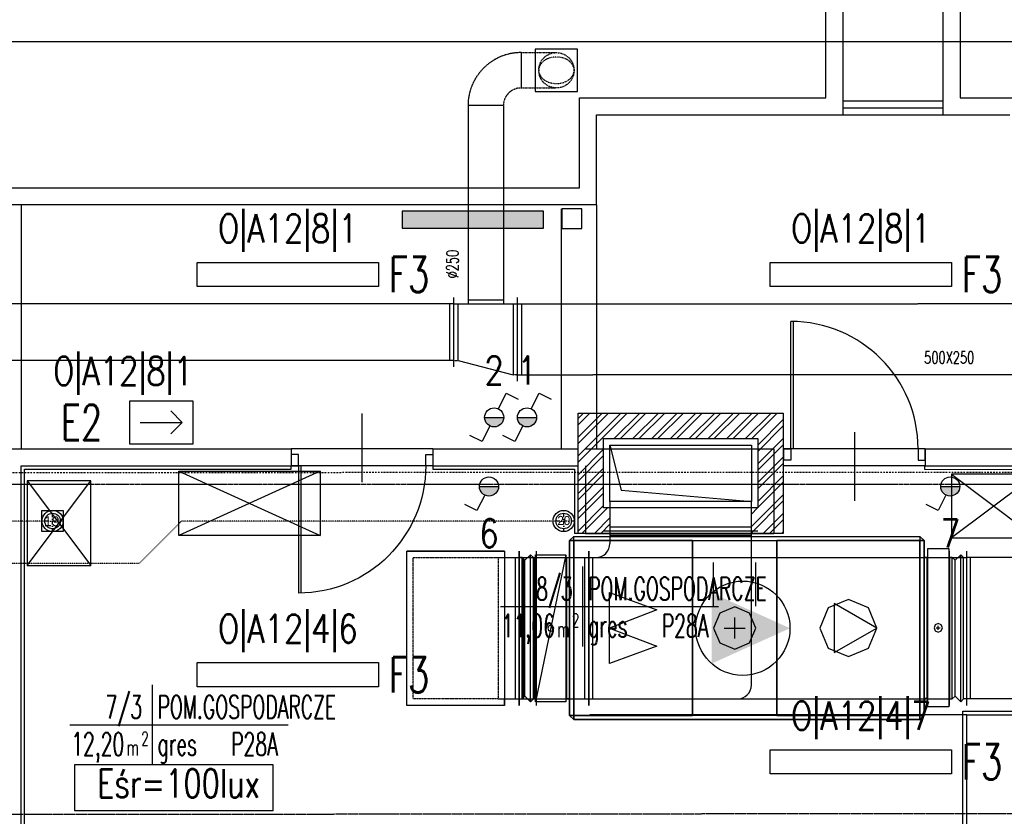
# Model space of a CAD drawing. Header units: inches. Extents: x -281236 to -70395, y 38777 to 102341.
# Tile 207 of 244: x -140723 to -140027, y 69366 to 69929. Entities that reach past the tile are written whole.
import ezdxf
from ezdxf.enums import TextEntityAlignment as Align

# ---------------------------------------------------------------- set-up
doc = ezdxf.new("R2010")
doc.units = ezdxf.units.IN
doc.header["$MEASUREMENT"] = 0
for name, pattern in [('00-inst$0$DASHDOT', [1, 0.5, -0.25, 0, -0.25]), ('CENTER', [2, 1.25, -0.25, 0.25, -0.25]), ('DASHDOT', [1, 0.5, -0.25, 0, -0.25]), ('DASHED', [0.75, 0.5, -0.25]), ('DASHED2', [0.375, 0.25, -0.125])]:
    doc.linetypes.add(name, pattern=pattern)
doc.layers.get('0').update_dxf_attribs({"color": 101})
for name, color, linetype in [('Drz---drzwi', 5, 'Continuous'), ('E-90', 6, 'Continuous'), ('E-OPIS-POM', 6, 'Continuous'), ('E35', 6, 'Continuous'), ('E50', 3, 'Continuous'), ('Ins-kan', 54, 'Continuous'), ('Ins-went', 141, 'Continuous'), ('Os-osie glowne', 8, 'CENTER'), ('piony_K_nr', 240, 'Continuous'), ('PULAYER0', 1, 'Continuous'), ('PULAYER1', 7, 'Continuous'), ('Sc-cegla pelna', 32, 'Continuous'), ('Sc-cegla pelna-hatch', 8, 'Continuous'), ('Sc-drewno', 22, 'Continuous'), ('Sc-gazobeton', 45, 'Continuous'), ('Sc-gk', 120, 'Continuous'), ('Sc-gk-hatch', 8, 'Continuous'), ('Sc-nad', 5, 'DASHED2'), ('Sc-silikat', 61, 'Continuous'), ('W-idok', 9, 'Continuous'), ('W-idok nad', 5, 'DASHED2'), ('W-otwor-strop', 126, 'Continuous'), ('Wyp-grzejniki', 56, 'Continuous'), ('Wyp-meble', 155, 'Continuous')]:
    doc.layers.add(name, color=color, linetype=linetype)
doc.styles.add('KA wymiar', font='romans.shx', dxfattribs={"width": 0.6})
doc.styles.add('ROMANS', font='romans', dxfattribs={"width": 0.85})
doc.styles.add('tab-bud$0$ROMANS', font='romans', dxfattribs={"width": 0.7})
doc.styles.add('TYTUL2', font='ARIAL.TTF')
doc.linetypes.add('BATTING', pattern='A,0.0001,-0.1,[134,ltypeshp.shx,S=0.1,R=0,X=-0.1,Y=0],-0.2,[134,ltypeshp.shx,S=0.1,R=180,X=0.1,Y=0],-0.1', length=0.4001)

# ---------------------------------------------------------------- blocks, each defined once
blk = doc.blocks.new('sza003_r')
for p, q in [((-0.07, 45.51), (99.93, 0)), ((-0.07, 45.51), (99.93, 45.51)), ((99.93, 45.51), (0, 0)), ((0, 0), (0, 45.51)), ((99.93, 45.51), (99.93, 0)), ((99.93, 0), (0, 0))]:
    blk.add_line(p, q)
blk = doc.blocks.new('pow')
for p, q in [((0, 0.523), (0, -0.523)), ((-1.075, 0), (1.78, 0))]:
    blk.add_line(p, q)
at = {"style": 'KA wymiar', "width": 0.6}
for s, height, p in [('2', 0.18, (-0.139, -0.27)), ('m', 0.21, (-0.333, -0.401))]:
    blk.add_text(s, height=height, dxfattribs=at).set_placement(p)
for tag, p in [('01', (-0.131, 0.084)), ('000.00', (-0.364, -0.401))]:
    blk.add_attdef(tag, text='', height=0.3, dxfattribs=at).set_placement(p, align=Align.RIGHT)
for tag, p in [('POMIESZCZENIE', (0.071, 0.084)), ('POSADZKA', (0.071, -0.401))]:
    blk.add_attdef(tag, p, '', height=0.3, dxfattribs=at)
blk = doc.blocks.new('kier')
at = {"layer": 'E35', "ltscale": 0.2}
for p, q in [((7.81, 15), (15.93, 23.11)), ((37.6, 15), (7.81, 15)), ((7.81, 15), (15.93, 6.89))]:
    blk.add_line(p, q, dxfattribs=at)
blk.add_lwpolyline([(0, 30), (45, 30), (45, 0), (0, 0)], close=True, dxfattribs=at)
blk = doc.blocks.new('_0630_DRZWI_90')
at = {"ltscale": 7}
for p, q in [((5, 8), (5, 98)), ((6.8, 8), (6.8, 97.98))]:
    blk.add_line(p, q, dxfattribs=at)
at = {"ltscale": 25}
for p, q in [((50, 19.7), (50, -28.9)), ((5, 8), (0, 8)), ((0, 8), (5, 8)), ((0, 0), (0, 8)), ((95, 8), (5, 8)), ((5, 8), (5, 0)), ((95, 8), (95, 0)), ((100, 8), (95, 8)), ((100, 0), (100, 8)), ((5, 0), (0, 0)), ((5, 0), (0, 0)), ((95, 0), (100, 0)), ((95, 0), (100, 0))]:
    blk.add_line(p, q, dxfattribs=at)
at = {"ltscale": 7}
blk.add_arc((5, 8), 90, 0, 90, dxfattribs=at)
blk = doc.blocks.new('_gslkflhklgj')
at = {"linetype": '00-inst$0$DASHDOT', "ltscale": 5}
for p, q in [((0, -7.5), (0, 7.5)), ((7.5, 0), (-7.5, 0))]:
    blk.add_line(p, q, dxfattribs=at)
for radius in [7.5, 5.5]:
    blk.add_circle((0, 0), radius)
blk = doc.blocks.new('grzejnik_100')
at = {"layer": 'Wyp-grzejniki'}
h = blk.add_hatch(dxfattribs=at)
h.set_pattern_fill('DOTS', color=256, scale=0.5, style=0)
h.set_pattern_definition([(0, (-77492.90915, 37823.9399), (0.396875, 0.79375), [0, -0.79375])])
h.paths.add_polyline_path([(0, -100), (12, -100), (12, 0), (0, 0)])
blk.add_lwpolyline([(12, 0), (0, 0), (0, -100), (12, -100)], close=True, dxfattribs=at)

msp = doc.modelspace()

# ---------------------------------------------------------------- hatches: boundary and pattern name
at = {"layer": 'E35'}
for points in [[(-140381.18, 69647.71, -1), (-140394.68, 69647.71)], [(-140357.94, 69647.71, -1), (-140371.44, 69647.71)], [(-140384.82, 69598.87, -1), (-140398.32, 69598.87)], [(-140058.82, 69598.87, -1), (-140072.32, 69598.87)]]:
    msp.add_hatch(color=256, dxfattribs=at).paths.add_polyline_path(points)
at = {"layer": 'Sc-cegla pelna-hatch'}
h = msp.add_hatch(dxfattribs=at)
h.set_pattern_fill('ANSI32', color=256, scale=25, style=0)
h.set_pattern_definition([(45, (191.553, 832.531), (-6.6291261, 6.6291261), []), (45, (195.972, 832.531), (-6.6291261, 6.6291261), [])])
h.paths.add_polyline_path([(-140201.58, 69632.69), (-140201.58, 69583.69), (-140310.58, 69583.69), (-140310.58, 69632.69)], flags=16)
h.paths.add_polyline_path([(-140306.08, 69565.69), (-140306.08, 69583.69), (-140206.08, 69583.69), (-140206.08, 69565.69), (-140183.58, 69565.69), (-140183.58, 69650.69), (-140328.58, 69650.69), (-140328.58, 69565.69)])

# ---------------------------------------------------------------- linework, layer by layer
at = {"color": 4, "linetype": 'Continuous'}
for p, q in [((-140449.68, 69444.19, 2), (-140449.68, 69553.19, 2)), ((-140449.68, 69553.19, 2), (-140380.68, 69553.19, 2)), ((-140380.68, 69553.19, 2), (-140380.68, 69444.19, 2)), ((-140380.68, 69553.19, 2), (-140380.68, 69548.69, 2)), ((-140373.18, 69548.69, 2), (-140373.18, 69448.69, 2)), ((-140373.18, 69548.69, 2), (-140373.18, 69448.69, 2)), ((-140362.18, 69446.69, 2), (-140362.18, 69550.69, 2)), ((-140324.08, 69548.69, 2), (-140324.08, 69448.69, 2)), ((-140380.68, 69444.19, 2), (-140380.68, 69448.69, 2))]:
    msp.add_line(p, q, dxfattribs=at)
at = {"color": 5, "linetype": 'Continuous', "lineweight": -2}
for p, q in [((-140370.18, 69444.19, 2), (-140370.18, 69553.19, 2)), ((-140370.18, 69553.19, 2), (-140370.18, 69444.19, 2)), ((-140321.08, 69553.19, 2), (-140321.08, 69444.19, 2))]:
    msp.add_line(p, q, dxfattribs=at)
at = {"color": 0, "linetype": 'ByBlock', "lineweight": -2}
msp.add_line((-140358.18, 69448.69, 2), (-140360.18, 69448.69, 2), dxfattribs=at)
at = {"layer": 'E35'}
for p, q in [((-140384.91, 69653.75), (-140379.38, 69664.78)), ((-140379.38, 69664.78), (-140370.84, 69660.51)), ((-140361.67, 69653.75), (-140356.14, 69664.78)), ((-140356.14, 69664.78), (-140347.61, 69660.51)), ((-140394.68, 69647.71), (-140381.18, 69647.71)), ((-140371.44, 69647.71), (-140357.94, 69647.71)), ((-140390.95, 69641.68), (-140396.48, 69630.64)), ((-140367.71, 69641.68), (-140373.24, 69630.64)), ((-140396.48, 69630.64), (-140405.01, 69634.91)), ((-140373.24, 69630.64), (-140381.77, 69634.91)), ((-140398.32, 69598.87), (-140384.82, 69598.87)), ((-140072.32, 69598.87), (-140058.82, 69598.87)), ((-140394.59, 69592.84), (-140400.12, 69581.8)), ((-140068.59, 69592.84), (-140074.12, 69581.8)), ((-140400.12, 69581.8), (-140408.65, 69586.08)), ((-140074.12, 69581.8), (-140082.65, 69586.08))]:
    msp.add_line(p, q, dxfattribs=at)
for points in [[(-140469.77, 69740.25), (-140597.77, 69740.25), (-140597.77, 69757.25), (-140469.77, 69757.25)], [(-140064.77, 69740.25), (-140192.77, 69740.25), (-140192.77, 69757.25), (-140064.77, 69757.25)], [(-140469.77, 69457.4), (-140597.77, 69457.4), (-140597.77, 69474.4), (-140469.77, 69474.4)], [(-140064.77, 69395.83), (-140192.77, 69395.83), (-140192.77, 69412.83), (-140064.77, 69412.83)]]:
    msp.add_lwpolyline(points, close=True, dxfattribs=at)
at = {"layer": 'E35', "linetype": 'Continuous', "ltscale": 0.3}
msp.add_lwpolyline([(-140684.51, 69369.86), (-140544.17, 69369.86), (-140544.17, 69402.14), (-140684.51, 69402.14)], close=True, dxfattribs=at)
at = {"layer": 'E35'}
for centre in [(-140387.93, 69647.71), (-140364.69, 69647.71), (-140391.57, 69598.87), (-140065.57, 69598.87)]:
    msp.add_circle(centre, 6.75, dxfattribs=at)
at = {"layer": 'Ins-kan', "linetype": 'DASHED2', "ltscale": 0.3}
for p, q in [((-140705.52, 69574.48), (-140970.02, 69574.48)), ((-140638.78, 69544.48), (-140608.78, 69574.48)), ((-140344.28, 69574.48), (-140608.78, 69574.48)), ((-140638.78, 69544.48), (-140962.02, 69544.48))]:
    msp.add_line(p, q, dxfattribs=at)
at = {"layer": 'Ins-went'}
for p, q in [((-140368.9, 69905.52), (-140368.9, 69880.52)), ((-140381.4, 69868.02), (-140406.4, 69868.02)), ((-140416.4, 69683.36, -332.87), (-140416.4, 69732.36, -332.87)), ((-140406.4, 69730.86, -332.87), (-140381.4, 69730.86, -332.87)), ((-140371.4, 69673.36, -332.87), (-140371.4, 69732.36, -332.87)), ((-140419.4, 69727.86, -332.87), (-140419.4, 69687.86, -332.87)), ((-140416.4, 69727.86, -332.87), (-140371.4, 69727.86, -332.87)), ((-140413.4, 69687.86, -332.87), (-140413.4, 69727.86, -332.87)), ((-140374.4, 69727.86, -332.87), (-140374.4, 69677.86, -332.87)), ((-140368.4, 69677.86, -332.87), (-140368.4, 69727.86, -332.87)), ((-140413.4, 69687.86, -332.87), (-140374.4, 69677.86, -332.87)), ((-140306.08, 69628.19, 2), (-140298.08, 69596.19, 2)), ((-140298.08, 69596.19, 2), (-140206.08, 69588.19, 2)), ((-140306.08, 69588.19, 2), (-140306.08, 69558.69, 2)), ((-140206.08, 69458.69, 2), (-140206.08, 69588.19, 2)), ((-140206.08, 69570.19, 2), (-140306.08, 69570.19, 2)), ((-140331.58, 69563.59, 4), (-140087.08, 69563.59, 4)), ((-140201.58, 69567.19, 2), (-140310.58, 69567.19, 2)), ((-140206.08, 69564.19, 2), (-140306.08, 69564.19, 2)), ((-140087.08, 69563.59, 4), (-140084.08, 69560.59, 4)), ((-140084.08, 69560.59, 4), (-140084.08, 69437.09, 4)), ((-140380.68, 69553.19, 2), (-140449.68, 69553.19, 2)), ((-140449.68, 69444.19, 2), (-140449.68, 69553.19, 2)), ((-140380.68, 69548.69, 2), (-140380.68, 69448.69, 2)), ((-140370.18, 69553.19, 2), (-140370.18, 69444.19, 2)), ((-140368.18, 69548.69, 2), (-140370.18, 69548.69, 2)), ((-140368.18, 69548.69, 2), (-140366.18, 69546.69, 2)), ((-140368.18, 69448.69, 2), (-140368.18, 69548.69, 2)), ((-140367.18, 69448.69, 2), (-140367.18, 69548.69, 2)), ((-140366.18, 69546.69, 2), (-140362.18, 69550.69, 2)), ((-140362.18, 69550.69, 2), (-140360.18, 69548.69, 2)), ((-140360.18, 69448.69, 2), (-140360.18, 69548.69, 2)), ((-140360.18, 69548.69, 2), (-140358.18, 69548.69, 2)), ((-140337.18, 69550.69, 4), (-140358.68, 69446.69, 4)), ((-140358.18, 69553.19, 2), (-140358.18, 69444.19, 2)), ((-140321.08, 69444.19, 2), (-140321.08, 69553.19, 2)), ((-140321.08, 69548.69, 2), (-140316.08, 69548.69, 2)), ((-140318.08, 69448.69, 2), (-140318.08, 69548.69, 2)), ((-140066.18, 69444.19, 2), (-140066.18, 69553.19, 2)), ((-140064.18, 69548.69, 2), (-140066.18, 69548.69, 2)), ((-140064.18, 69548.69, 2), (-140062.18, 69546.69, 2)), ((-140064.18, 69448.69, 2), (-140064.18, 69548.69, 2)), ((-140062.18, 69546.69, 2), (-140058.18, 69550.69, 2)), ((-140058.18, 69446.69, 2), (-140058.18, 69550.69, 2)), ((-140058.18, 69550.69, 2), (-140056.18, 69548.69, 2)), ((-140056.18, 69448.69, 2), (-140056.18, 69548.69, 2)), ((-140056.18, 69548.69, 2), (-140054.18, 69548.69, 2)), ((-140054.18, 69553.19, 2), (-140054.18, 69444.19, 2)), ((-140051.18, 69448.69, 2), (-140051.18, 69548.69, 2)), ((-140366.18, 69450.69, 2), (-140366.18, 69546.69, 2)), ((-140232.78, 69514.28, 4), (-140232.78, 69545.15, 4)), ((-140202.98, 69514.28, 4), (-140202.98, 69545.15, 4)), ((-140062.18, 69450.69, 2), (-140062.18, 69546.69, 2)), ((-140306.41, 69473.67, 4), (-140306.41, 69524.01, 4)), ((-140306.41, 69524.01, 4), (-140272.85, 69511.59, 4)), ((-140117.38, 69498.84, 4), (-140147.68, 69516.21, 4)), ((-140147.68, 69516.21, 4), (-140147.68, 69481.47, 4)), ((-140272.85, 69511.59, 4), (-140306.41, 69498.84, 4)), ((-140306.41, 69498.84, 4), (-140272.85, 69486.09, 4)), ((-140147.68, 69481.47, 4), (-140117.38, 69498.84, 4)), ((-140075.56, 69498.99, 2), (-140072.6, 69498.99, 2)), ((-140074.08, 69497.51, 2), (-140074.08, 69500.47, 2)), ((-140272.85, 69486.09, 4), (-140306.41, 69473.67, 4)), ((-140366.18, 69450.69, 2), (-140368.18, 69448.69, 2)), ((-140362.18, 69446.69, 2), (-140366.18, 69450.69, 2)), ((-140062.18, 69450.69, 2), (-140064.18, 69448.69, 2)), ((-140058.18, 69446.69, 2), (-140062.18, 69450.69, 2)), ((-140380.68, 69444.19, 2), (-140449.68, 69444.19, 2)), ((-140380.68, 69444.19, 2), (-140449.68, 69444.19, 2)), ((-140370.18, 69448.69, 2), (-140368.18, 69448.69, 2)), ((-140360.18, 69448.69, 2), (-140362.18, 69446.69, 2)), ((-140321.08, 69448.69, 2), (-140216.08, 69448.69, 2)), ((-140066.18, 69448.69, 2), (-140064.18, 69448.69, 2)), ((-140056.18, 69448.69, 2), (-140058.18, 69446.69, 2)), ((-140054.18, 69448.69, 2), (-140056.18, 69448.69, 2)), ((-140331.58, 69434.09, 4), (-140334.58, 69437.09, 4)), ((-140084.08, 69437.09, 4), (-140087.08, 69434.09, 4)), ((-140087.08, 69434.09, 4), (-140331.58, 69434.09, 4))]:
    msp.add_line(p, q, dxfattribs=at)
at = {"layer": 'Ins-went', "linetype": 'DASHED', "ltscale": 0.4}
for p, q in [((-140368.9, 69905.52), (-140344.21, 69905.52)), ((-140368.9, 69880.52), (-140344.21, 69880.52)), ((-140416.4, 69687.86, -332.87), (-140413.4, 69687.86, -332.87)), ((-140371.4, 69677.86, -332.87), (-140374.4, 69677.86, -332.87))]:
    msp.add_line(p, q, dxfattribs=at)
at = {"layer": 'Ins-went', "linetype": 'DASHED', "ltscale": 0.6}
for p, q in [((-140406.4, 69868.02), (-140406.4, 69727.86)), ((-140381.4, 69868.02), (-140381.4, 69727.86)), ((-140417.14, 69727.86, -330.87), (-141924.34, 69728.15, 2)), ((-140372.14, 69727.86, -330.87), (-139998.64, 69728.15, 2)), ((-140417.14, 69687.86, -330.87), (-141924.34, 69688.15, 2)), ((-140372.14, 69677.86, -330.87), (-140001.64, 69678.15, 2)), ((-140385.18, 69548.69, 2), (-140054.18, 69548.69, 2)), ((-139988.64, 69548.69, 2), (-140054.18, 69548.69, 2)), ((-140385.18, 69448.69, 2), (-140066.18, 69448.69, 2)), ((-139988.68, 69448.69, 2), (-140054.18, 69448.69, 2))]:
    msp.add_line(p, q, dxfattribs=at)
at = {"layer": 'Ins-went', "elevation": 2}
msp.add_lwpolyline([(-140306.08, 69628.19), (-140206.08, 69628.19), (-140206.08, 69588.19), (-140306.08, 69588.19)], close=True, dxfattribs=at)
at = {"layer": 'Ins-went', "linetype": 'DASHED', "ltscale": 0.4, "elevation": 2}
msp.add_lwpolyline([(-140445.18, 69548.69), (-140385.18, 69548.69), (-140385.18, 69448.69), (-140445.18, 69448.69)], close=True, dxfattribs=at)
at = {"layer": 'Ins-went'}
for points in [[(-140334.58, 69560.59, 4), (-140331.58, 69560.59, 4), (-140331.58, 69563.59, 4)], [(-140087.08, 69563.59, 4), (-140087.08, 69560.59, 4), (-140084.08, 69560.59, 4)], [(-140334.58, 69437.09, 4), (-140331.58, 69437.09, 4), (-140331.58, 69560.59, 4), (-140334.58, 69560.59, 4)], [(-140331.58, 69437.09, 4), (-140331.58, 69560.59, 4), (-140247.68, 69560.59, 4), (-140247.68, 69437.09, 4)], [(-140247.68, 69437.09, 4), (-140247.68, 69560.59, 4), (-140188.08, 69560.59, 4), (-140188.08, 69437.09, 4)], [(-140188.08, 69437.09, 4), (-140188.08, 69560.59, 4), (-140087.08, 69560.59, 4), (-140087.08, 69437.09, 4)], [(-140084.08, 69437.09, 4), (-140084.08, 69560.59, 4), (-140087.08, 69560.59, 4), (-140087.08, 69437.09, 4)], [(-140081.48, 69554.94, 2), (-140066.68, 69554.94, 2), (-140066.68, 69443.04, 2), (-140081.48, 69443.04, 2)], [(-140358.68, 69550.69, 4), (-140337.18, 69550.69, 4), (-140337.18, 69446.69, 4), (-140358.68, 69446.69, 4)], [(-140157.78, 69498.84, 4), (-140151.86, 69484.56, 4), (-140137.58, 69478.64, 4), (-140123.29, 69484.56, 4), (-140117.38, 69498.84, 4), (-140123.29, 69513.12, 4), (-140137.58, 69519.04, 4), (-140151.86, 69513.12, 4)], [(-140350.08, 69498.69, 4), (-140349.45, 69497.17, 4), (-140347.93, 69496.54, 4), (-140346.41, 69497.17, 4), (-140345.78, 69498.69, 4), (-140346.41, 69500.21, 4), (-140347.93, 69500.84, 4), (-140349.45, 69500.21, 4)], [(-140077.04, 69498.99, 2), (-140076.17, 69496.9, 2), (-140074.08, 69496.03, 2), (-140071.98, 69496.9, 2), (-140071.12, 69498.99, 2), (-140071.98, 69501.08, 2), (-140074.08, 69501.95, 2), (-140076.17, 69501.08, 2)], [(-140331.58, 69434.09, 4), (-140331.58, 69437.09, 4), (-140334.58, 69437.09, 4)], [(-140084.08, 69437.09, 4), (-140087.08, 69437.09, 4), (-140087.08, 69434.09, 4)]]:
    msp.add_polyline3d(points, close=True, dxfattribs=at)
for points in [[(-140247.68, 69560.59, 4), (-140331.58, 69560.59, 4), (-140331.58, 69563.59, 4), (-140087.08, 69563.59, 4)], [(-140087.08, 69563.59, 4), (-140087.08, 69560.59, 4), (-140188.08, 69560.59, 4)], [(-140247.68, 69560.59, 4), (-140331.58, 69560.59, 4), (-140331.58, 69437.09, 4), (-140247.68, 69437.09, 4)], [(-140087.08, 69437.09, 4), (-140087.08, 69560.59, 4), (-140188.08, 69560.59, 4)], [(-140358.68, 69448.69, 4), (-140359.18, 69448.69, 4), (-140359.18, 69548.69, 4), (-140358.68, 69548.69, 4)], [(-140337.18, 69548.69, 4), (-140336.68, 69548.69, 4), (-140336.68, 69448.69, 4), (-140337.18, 69448.69, 4)], [(-140084.08, 69548.99, 2), (-140081.98, 69548.99, 2), (-140081.98, 69448.99, 2), (-140084.08, 69448.99, 2)], [(-140081.48, 69448.99, 2), (-140081.98, 69448.99, 2), (-140081.98, 69548.99, 2), (-140081.48, 69548.99, 2)], [(-140066.68, 69548.99, 2), (-140066.18, 69548.99, 2), (-140066.18, 69448.99, 2), (-140066.68, 69448.99, 2)], [(-140247.68, 69437.09, 4), (-140331.58, 69437.09, 4), (-140331.58, 69434.09, 4), (-140087.08, 69434.09, 4)], [(-140087.08, 69434.09, 4), (-140087.08, 69437.09, 4), (-140188.08, 69437.09, 4)]]:
    msp.add_polyline3d(points, dxfattribs=at)
at = {"layer": 'Ins-went', "linetype": 'DASHED2', "ltscale": 0.3}
msp.add_circle((-140343.9, 69893.02), 12.5, dxfattribs=at)
at = {"layer": 'Ins-went'}
msp.add_circle((-140212.18, 69498.69, 2), 33.33, dxfattribs=at)
at = {"layer": 'Ins-went', "linetype": 'DASHED', "ltscale": 0.6}
msp.add_arc((-140368.9, 69868.02), 37.5, 90, 180, dxfattribs=at)
at = {"layer": 'Ins-went', "linetype": 'DASHED', "ltscale": 0.4}
msp.add_arc((-140368.9, 69868.02), 12.5, 90, 180, dxfattribs=at)
at = {"layer": 'Ins-went'}
for centre in [(-140316.08, 69558.69, 2), (-140216.08, 69458.69, 2)]:
    msp.add_arc(centre, 10, 270, 0, dxfattribs=at)
at = {"layer": 'Ins-went', "linetype": 'DASHED2', "ltscale": 0.3}
for start_param, end_param in [(3.141593, 6.283185), (0, 3.141593)]:
    msp.add_ellipse((-140343.9, 69893.02), major_axis=(-12.5, 0), ratio=0.75, start_param=start_param, end_param=end_param, dxfattribs=at)
at = {"layer": 'Ins-went'}
msp.add_solid([(-140234.23, 69523.69, 2), (-140178.84, 69498.69, 2), (-140234.23, 69473.69, 2)], dxfattribs=at)
at = {"layer": 'Os-osie glowne'}
msp.add_lwpolyline([(-143539.75, 69600.53), (-138351.24, 69600.53)], dxfattribs=at)
at = {"layer": 'PULAYER0', "linetype": 'Continuous'}
for p, q in [((-140334.58, 69560.59, 4), (-140331.58, 69563.59, 4)), ((-140334.58, 69437.09, 4), (-140334.58, 69560.59, 4)), ((-140188.08, 69437.09, 4), (-140087.08, 69437.09, 4))]:
    msp.add_line(p, q, dxfattribs=at)
msp.add_polyline3d([(-140247.68, 69560.59, 4), (-140188.08, 69560.59, 4), (-140188.08, 69437.09, 4), (-140247.68, 69437.09, 4)], close=True, dxfattribs=at)
msp.add_polyline3d([(-140334.58, 69448.69, 4), (-140336.68, 69448.69, 4), (-140336.68, 69548.69, 4), (-140334.58, 69548.69, 4)], dxfattribs=at)
at = {"layer": 'PULAYER1', "linetype": 'Continuous'}
for p, q in [((-140217.88, 69491.39, 4), (-140217.88, 69506.29, 4)), ((-140225.33, 69498.84, 4), (-140210.43, 69498.84, 4))]:
    msp.add_line(p, q, dxfattribs=at)
msp.add_polyline3d([(-140232.78, 69498.84, 4), (-140228.41, 69488.31, 4), (-140217.88, 69483.94, 4), (-140207.34, 69488.31, 4), (-140202.98, 69498.84, 4), (-140207.34, 69509.38, 4), (-140217.88, 69513.74, 4), (-140228.41, 69509.38, 4)], close=True, dxfattribs=at)
at = {"layer": 'Sc-cegla pelna'}
for p, q in [((-140070.53, 69861.53), (-140070.53, 69962.53)), ((-140315.53, 69798.03), (-140315.53, 69861.53)), ((-140315.53, 69861.53), (-140141.53, 69861.53)), ((-140070.53, 69861.53), (-140023.53, 69861.53)), ((-140891.77, 69625.53), (-140686.27, 69625.53)), ((-140833.27, 69625.53), (-140531.27, 69625.53)), ((-140686.27, 69625.53), (-140531.27, 69625.53)), ((-140531.27, 69625.53), (-140531.27, 69613.53)), ((-140431.27, 69625.53), (-140328.58, 69625.53)), ((-140431.27, 69625.53), (-140328.58, 69625.53)), ((-140431.27, 69625.53), (-140431.27, 69613.53)), ((-140323.41, 69625.53), (-140190.27, 69625.53)), ((-140323.41, 69625.53), (-140190.27, 69625.53)), ((-140190.27, 69625.53), (-140190.27, 69613.53)), ((-140190.27, 69625.53), (-140190.27, 69613.53)), ((-140083.27, 69625.53), (-139861.96, 69625.53)), ((-140323.41, 69613.53), (-140323.41, 69579.53)), ((-140053.77, 69206.54), (-140053.77, 69437.54)), ((-140053.77, 69437.54), (-139899.52, 69437.54))]:
    msp.add_line(p, q, dxfattribs=at)
for points in [[(-140928.14, 69986.53), (-140911.53, 69986.53), (-140911.53, 69873.53), (-140739.53, 69873.53), (-140739.53, 69810.03), (-140327.53, 69810.03), (-140327.53, 69873.53), (-140153.53, 69873.53), (-140153.53, 69986.53), (-140136.14, 69986.53)], [(-140075.14, 69986.53), (-140058.53, 69986.53), (-140058.53, 69873.53), (-140011.53, 69873.53), (-140011.53, 69810.03), (-139899.56, 69810.03)], [(-140136.14, 69962.53), (-140141.53, 69962.53), (-140141.53, 69861.53)], [(-140315.53, 69798.03), (-140751.53, 69798.03), (-140751.53, 69861.53), (-140923.53, 69861.53)], [(-140083.27, 69625.53), (-140083.27, 69613.53)], [(-140722.27, 69334.54), (-140722.27, 69613.53), (-140531.27, 69613.53)], [(-140431.27, 69613.53), (-140328.58, 69613.53)], [(-140190.27, 69613.53), (-140190.27, 69565.53), (-140320.41, 69565.53)], [(-140083.27, 69613.53), (-139899.51, 69613.49)]]:
    msp.add_lwpolyline(points, dxfattribs=at)
at = {"layer": 'Sc-cegla pelna-hatch'}
for p, q in [((-140719.77, 69337.04), (-140719.77, 69611.03)), ((-140719.77, 69611.03), (-140531.27, 69611.03)), ((-140531.27, 69611.03), (-140531.27, 69613.53)), ((-140431.27, 69613.53), (-140431.27, 69611.03)), ((-140431.27, 69611.03), (-140331.08, 69611.03)), ((-140331.08, 69611.03, 2), (-140331.08, 69565.69, 2)), ((-140328.58, 69565.69, 2), (-140331.08, 69565.69, 2)), ((-140056.77, 69209.04), (-140056.77, 69440.04)), ((-140056.77, 69440.04), (-139902.02, 69440.04))]:
    msp.add_line(p, q, dxfattribs=at)
msp.add_lwpolyline([(-140083.77, 69613.53), (-140083.77, 69611.03), (-139902.52, 69610.99), (-139902.52, 69440.04)], dxfattribs=at)
at = {"layer": 'Sc-drewno'}
msp.add_lwpolyline([(-140326.02, 69795.18), (-140340.02, 69795.18), (-140340.02, 69781.18), (-140326.02, 69781.18), (-140326.02, 69795.18)], dxfattribs=at)
at = {"layer": 'Sc-gazobeton'}
for p in [(-140323.41, 69579.53), (-140320.41, 69565.53)]:
    msp.add_line(p, (-140323.41, 69565.53), dxfattribs=at)
at = {"layer": 'Sc-gk'}
for p, q in [((-140141.53, 69871.53), (-140070.53, 69871.53)), ((-140141.53, 69861.53), (-140070.53, 69861.53))]:
    msp.add_line(p, q, dxfattribs=at)
at = {"layer": 'Sc-gk-hatch', "linetype": 'BATTING', "ltscale": 0.22}
msp.add_line((-140141.53, 69866.53), (-140070.53, 69866.53), dxfattribs=at)
at = {"layer": 'Sc-nad'}
for points in [[(-140722.27, 69798.03), (-140722.27, 69625.53)], [(-140315.53, 69798.03), (-140315.53, 69625.53)], [(-140340.53, 69795.03), (-140340.53, 69625.53)], [(-140431.27, 69625.53), (-140531.27, 69625.53)], [(-140083.27, 69613.53), (-140183.27, 69613.53)], [(-140053.77, 69437.54), (-140320.41, 69437.54)]]:
    msp.add_lwpolyline(points, dxfattribs=at)
at = {"layer": 'Sc-nad', "ltscale": 4}
for points in [[(-140083.27, 69625.53), (-140183.27, 69625.53)], [(-140441.27, 69613.53), (-140531.27, 69613.53)]]:
    msp.add_lwpolyline(points, dxfattribs=at)
at = {"layer": 'Sc-silikat', "elevation": 2}
for points in [[(-140328.58, 69650.69), (-140183.58, 69650.69), (-140183.58, 69565.69), (-140328.58, 69565.69)], [(-140310.58, 69632.69), (-140201.58, 69632.69), (-140201.58, 69583.69), (-140310.58, 69583.69)]]:
    msp.add_lwpolyline(points, close=True, dxfattribs=at)
at = {"layer": 'W-idok', "linetype": 'DASHED'}
msp.add_line((-141993.93, 69366.06), (-139565.22, 69368.26), dxfattribs=at)
at = {"layer": 'W-idok'}
msp.add_lwpolyline([(-142904.47, 69253.53), (-142904.47, 69913.42), (-139041.77, 69913.42), (-139041.77, 69503.53)], dxfattribs=at)
at = {"layer": 'W-idok nad', "color": 7, "linetype": 'DASHDOT', "ltscale": 2}
msp.add_line((-142540.46, 69608.26), (-139332.35, 69609.23), dxfattribs=at)
at = {"layer": 'W-otwor-strop', "linetype": 'Continuous'}
for points in [[(-140358.9, 69878.02), (-140328.9, 69878.02), (-140328.9, 69908.02), (-140358.9, 69908.02)], [(-140692.52, 69566.98), (-140707.52, 69566.98), (-140707.52, 69581.98), (-140692.52, 69581.98)]]:
    msp.add_lwpolyline(points, close=True, dxfattribs=at)
at = {"layer": 'Wyp-meble'}
for p, q in [((-140718.05, 69602.95), (-140673.05, 69542.95)), ((-140718.05, 69542.95), (-140673.05, 69602.95)), ((-140004.79, 69607.49), (-140064.79, 69562.49)), ((-140064.79, 69607.49), (-140004.79, 69562.49))]:
    msp.add_line(p, q, dxfattribs=at)
for points in [[(-140718.05, 69542.95), (-140673.05, 69542.95), (-140673.05, 69602.95), (-140718.05, 69602.95)], [(-140064.79, 69607.49), (-140064.79, 69562.49), (-140004.79, 69562.49), (-140004.79, 69607.49)]]:
    msp.add_lwpolyline(points, close=True, dxfattribs=at)

# ---------------------------------------------------------------- block references
at = {"layer": 'Drz---drzwi'}
msp.add_blockref('_0630_DRZWI_90', (-140183.27, 69617.53), dxfattribs=at)
at = {"layer": 'Drz---drzwi', "xscale": -1, "rotation": 180}
msp.add_blockref('_0630_DRZWI_90', (-140531.27, 69621.53), dxfattribs=at)
at = {"layer": 'E-OPIS-POM', "xscale": 54, "yscale": 54, "zscale": 54}
for p, values in [((-140325.37, 69513.98), {'000.00': '11,06', '01': '8/3', 'POMIESZCZENIE': 'POM.GOSPODARCZE', 'POSADZKA': 'gres   P28A'}), ((-140629.71, 69430.38), {'000.00': '12,20', '01': '7/3', 'POMIESZCZENIE': 'POM.GOSPODARCZE', 'POSADZKA': 'gres   P28A'})]:
    msp.add_blockref('pow', p, dxfattribs=at).add_auto_attribs(values)
at = {"layer": 'E50', "xscale": -1}
msp.add_blockref('kier', (-140600.59, 69629.12), dxfattribs=at)
at = {"layer": 'Ins-kan'}
for p in [(-140700.02, 69574.48), (-140338.78, 69574.48)]:
    msp.add_blockref('_gslkflhklgj', p, dxfattribs=at)
at = {"layer": 'Wyp-grzejniki', "rotation": 90}
msp.add_blockref('grzejnik_100', (-140453.02, 69781.45), dxfattribs=at)
at = {"layer": 'Wyp-meble'}
msp.add_blockref('sza003_r', (-140610.78, 69564.3), dxfattribs=at)

# ---------------------------------------------------------------- texts
at = {"layer": 'E-90', "style": 'ROMANS'}
for s, rotation, width, p in [('O|A12|8|1', 0, 0.8, (-140533.77, 69779.89)), ('O|A12|8|1', 0, 0.8, (-140128.77, 69779.89)), ('O|A12|8|1', 0, 0.8, (-140650.27, 69678.98)), ('2', 0, 0.8, (-140387.93, 69680.86)), ('1', 0, 0.8, (-140364.69, 69680.86)), ('6', 360, 0.8, (-140391.57, 69565.73)), ('7', 360, 0.8, (-140065.57, 69565.73)), ('O|A12|4|6', 0, 0.8, (-140533.77, 69497.03)), ('O|A12|4|7', 0, 0.8, (-140128.77, 69435.46)), ('Eśr=100lux', 360, 0.75, (-140611.05, 69389.03))]:
    msp.add_text(s, height=20, rotation=rotation, dxfattribs=dict(at, width=width)).set_placement(p, align=Align.MIDDLE)
at = {"layer": 'E35', "style": 'ROMANS', "width": 0.7}
for s, p in [('F3', (-140448.08, 69748.7)), ('F3', (-140043.08, 69748.7)), ('E2', (-140679.57, 69644.12)), ('F3', (-140448.08, 69465.85)), ('F3', (-140043.08, 69404.27))]:
    msp.add_text(s, height=25, dxfattribs=at).set_placement(p, align=Align.MIDDLE)
at = {"layer": 'Ins-went', "style": 'tab-bud$0$ROMANS', "width": 0.7}
msp.add_text('%%C250', height=8.424, rotation=90, dxfattribs=at).set_placement((-140413.17, 69745.94, 0))
msp.add_text('500X250', height=8.424, dxfattribs=at).set_placement((-140083.98, 69685.8))
at = {"layer": 'piony_K_nr', "style": 'TYTUL2'}
msp.add_text('19', height=7, dxfattribs=at).set_placement((-140706, 69570.8, -76.7))
at = {"layer": 'piony_K_nr', "style": 'TYTUL2', "width": 0.9}
msp.add_text('20', height=6.5, dxfattribs=at).set_placement((-140343.22, 69571.57, -76.7))

doc.saveas('drawing.dxf')
